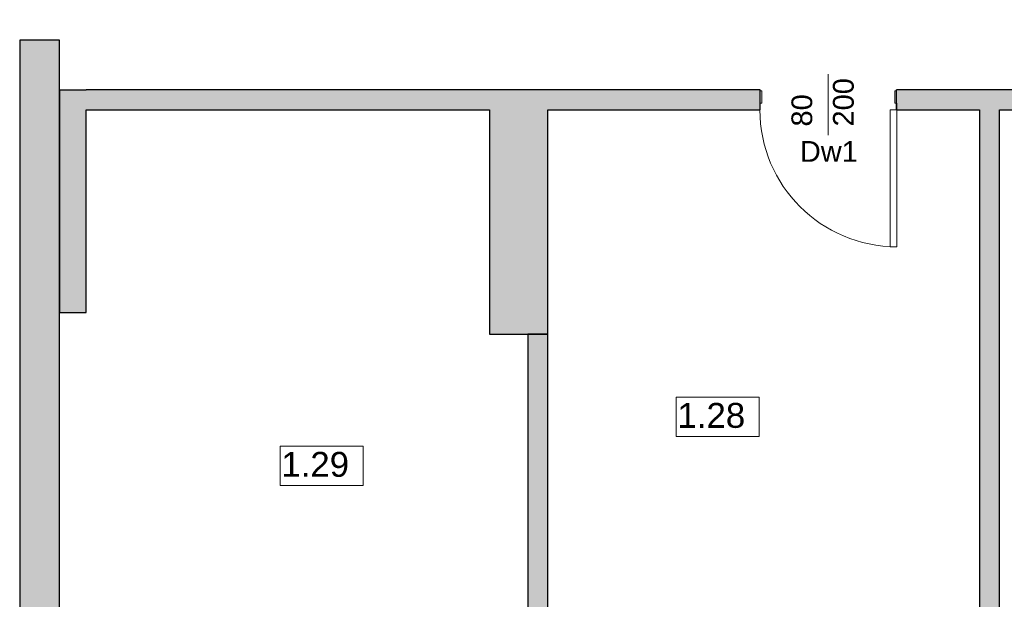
# Model space of a CAD drawing. Header units: centimetres. Extents: x -25572 to 23555, y -2435 to 15405.
# Tile 44 of 134: x 9330 to 9923, y 1802 to 2151. Entities that reach past the tile are written whole.
import ezdxf

# ---------------------------------------------------------------- set-up
doc = ezdxf.new("R2010")
doc.units = ezdxf.units.CM
doc.header["$MEASUREMENT"] = 0
for name, color, linetype, lineweight in [('Nowe_210-A Pomieszczenia_Nr_pióra__41', 7, 'Continuous', 15), ('Nowe_220-A Ściany_Nr_pióra__19', 255, 'Continuous', 0), ('Nowe_220-A Ściany_Nr_pióra__23', 7, 'Continuous', 15), ('Nowe_220-A Ściany_Nr_pióra__27', 7, 'Continuous', 25), ('Nowe_220-A Ściany_Nr_pióra__3', 7, 'Continuous', 13), ('Nowe_220-A Ściany_Nr_pióra__7', 7, 'Continuous', 13)]:
    doc.layers.add(name, color=color, linetype=linetype, lineweight=lineweight)
doc.layers.add('Nowe_220-A Ściany_Nr_pióra__45', color=7, linetype='Continuous', lineweight=15, true_color=0x40a5ff)
doc.styles.add('STYL_AUTOMATYCZNY_6', font='arial.ttf')

msp = doc.modelspace()

# ---------------------------------------------------------------- hatches: boundary and pattern name
at = {"layer": 'Nowe_220-A Ściany_Nr_pióra__19', "linetype": 'Continuous', "lineweight": 0}
for points in [[(9354.38, 1683.34), (9354.38, 2138.34), (9330.38, 2138.34), (9330.38, 1683.34)], [(9370.38, 2108.34), (9354.38, 2108.34), (9370.38, 2096.34)], [(9370.38, 2096.34), (9354.38, 2108.34), (9354.38, 2096.34)], [(9370.38, 2096.34), (9776.38, 2096.34), (9776.38, 2108.34), (9370.38, 2108.34)], [(9858.38, 2096.34), (9975.74, 2096.34), (9975.74, 2108.34), (9858.38, 2108.34)], [(9354.38, 2096.34), (9354.38, 1974.34), (9370.38, 1974.34), (9370.38, 2096.34)], [(9613.38, 2096.34), (9613.38, 1961.34), (9648.38, 1961.34), (9648.38, 2096.34)], [(9920.38, 1683.34), (9920.38, 2096.34), (9908.38, 2096.34), (9908.38, 1683.34)], [(9648.38, 1643.34), (9648.38, 1961.34), (9636.38, 1961.34), (9636.38, 1643.34)]]:
    msp.add_hatch(color=255, dxfattribs=at).paths.add_polyline_path(points)

# ---------------------------------------------------------------- linework, layer by layer
at = {"layer": 'Nowe_210-A Pomieszczenia_Nr_pióra__41', "color": 7, "linetype": 'Continuous', "lineweight": 15}
for p, q in [((9725.75, 1923.32), (9775.79, 1923.32)), ((9725.75, 1899.74), (9725.75, 1923.32)), ((9775.79, 1923.32), (9775.79, 1899.74)), ((9775.79, 1899.74), (9725.75, 1899.74)), ((9487.18, 1893.83), (9537.22, 1893.83)), ((9487.18, 1870.26), (9487.18, 1893.83)), ((9537.22, 1893.83), (9537.22, 1870.26)), ((9537.22, 1870.26), (9487.18, 1870.26))]:
    msp.add_line(p, q, dxfattribs=at)
at = {"layer": 'Nowe_220-A Ściany_Nr_pióra__23', "color": 7, "linetype": 'Continuous', "lineweight": 15}
for p, q in [((9776.38, 2096.34), (9776.38, 2107.84)), ((9776.38, 2107.84), (9777.38, 2107.84)), ((9777.38, 2107.84), (9777.38, 2100.34)), ((9857.38, 2100.34), (9857.38, 2107.84)), ((9857.38, 2107.84), (9858.38, 2107.84)), ((9858.38, 2107.84), (9858.38, 2096.34)), ((9777.38, 2100.34), (9776.18, 2100.34)), ((9776.18, 2100.34), (9776.18, 2096.34)), ((9858.58, 2100.34), (9857.38, 2100.34)), ((9858.58, 2096.34), (9858.58, 2100.34)), ((9776.18, 2096.34), (9776.38, 2096.34)), ((9858.38, 2096.34), (9858.58, 2096.34))]:
    msp.add_line(p, q, dxfattribs=at)
at = {"layer": 'Nowe_220-A Ściany_Nr_pióra__27', "color": 7, "linetype": 'Continuous', "lineweight": 25}
for p, q in [((9776.38, 2107.84), (9776.38, 2108.34)), ((9776.38, 2107.84), (9776.38, 2108.34)), ((9776.38, 2096.34), (9776.38, 2107.84)), ((9776.38, 2096.34), (9776.38, 2107.84)), ((9776.38, 2096.34), (9776.38, 2107.84)), ((9858.38, 2107.84), (9858.38, 2108.34)), ((9858.38, 2107.84), (9858.38, 2108.34)), ((9858.38, 2096.34), (9858.38, 2107.84)), ((9858.38, 2096.34), (9858.38, 2107.84)), ((9858.38, 2096.34), (9858.38, 2107.84))]:
    msp.add_line(p, q, dxfattribs=at)
for points in [[(9354.38, 2138.34), (9330.38, 2138.34)], [(9330.38, 2138.34), (9330.38, 1683.34)], [(9354.38, 1683.34), (9354.38, 2138.34)], [(9354.38, 2108.34), (9370.38, 2108.34)], [(9354.38, 2108.34), (9354.38, 1974.34)], [(9776.38, 2108.34), (9370.38, 2108.34)], [(9975.74, 2108.34), (9858.38, 2108.34)], [(9370.38, 1974.34), (9370.38, 2096.34)], [(9370.38, 2096.34), (9613.38, 2096.34)], [(9613.38, 2096.34), (9613.38, 1961.34)], [(9648.38, 2096.34), (9776.38, 2096.34)], [(9648.38, 1961.34), (9648.38, 2096.34)], [(9858.38, 2096.34), (9908.38, 2096.34)], [(9908.38, 2096.34), (9908.38, 1683.34)], [(9920.38, 2096.34), (9975.74, 2096.34)], [(9920.38, 1683.34), (9920.38, 2096.34)], [(9354.38, 1974.34), (9370.38, 1974.34)], [(9613.38, 1961.34), (9648.38, 1961.34)], [(9648.38, 1961.34), (9636.38, 1961.34)], [(9636.38, 1961.34), (9636.38, 1683.34)], [(9648.38, 1683.34), (9648.38, 1961.34)]]:
    msp.add_lwpolyline(points, dxfattribs=at)
at = {"layer": 'Nowe_220-A Ściany_Nr_pióra__3', "color": 7, "linetype": 'Continuous', "lineweight": 13}
for p, q in [((9858.58, 2096.34), (9854.58, 2096.34)), ((9854.58, 2096.34), (9854.58, 2013.94)), ((9858.58, 2013.94), (9858.58, 2096.34)), ((9854.58, 2013.94), (9858.58, 2013.94))]:
    msp.add_line(p, q, dxfattribs=at)
msp.add_arc((9858.58, 2096.34), 82.4, 180, 270, dxfattribs=at)
at = {"layer": 'Nowe_220-A Ściany_Nr_pióra__45', "color": 161, "linetype": 'Continuous', "lineweight": 15, "true_color": 0x40a5ff}
msp.add_line((9817.38, 2081.16), (9817.38, 2117.8), dxfattribs=at)

# ---------------------------------------------------------------- texts
at = {"layer": 'Nowe_210-A Pomieszczenia_Nr_pióra__41', "color": 7, "linetype": 'Continuous', "lineweight": 15, "char_height": 15, "attachment_point": 2, "style": 'STYL_AUTOMATYCZNY_6'}
for s, insert in [('\\A1;{\\pqc;\\pt0,25;\\fArial|b0|i0|c238|p0;\\W1.000000;1.28\\fArial|b0|i0|c238|p0;\\W1.000000;\\A1{\\H.66x;\\S^  ;}\\fArial|b0|i0|c238|p0;\\W1.000000;\\fArial|b0|i0|c238|p0;\\W1.000000;\\A1{\\H.66x;\\S^  ;}}', (9750.77, 1919.89)), ('\\A1;{\\pqc;\\pt0,25;\\fArial|b0|i0|c238|p0;\\W1.000000;1.29\\fArial|b0|i0|c238|p0;\\W1.000000;\\A1{\\H.66x;\\S^  ;}\\fArial|b0|i0|c238|p0;\\W1.000000;\\fArial|b0|i0|c238|p0;\\W1.000000;\\A1{\\H.66x;\\S^  ;}}', (9512.2, 1890.4))]:
    msp.add_mtext(s, dxfattribs=dict(at, insert=insert))
at = {"layer": 'Nowe_220-A Ściany_Nr_pióra__7', "color": 7, "linetype": 'Continuous', "lineweight": 13, "char_height": 12.5, "attachment_point": 7, "rotation": 90, "style": 'STYL_AUTOMATYCZNY_6'}
for s, insert in [('\\A1;{\\pql;\\pt0;\\fArial|b0|i0|c238|p0;\\W1.000000;200\\fArial|b0|i0|c238|p0;\\W1.000000;\\A1{\\H.66x;\\S^  ;}\\fArial|b0|i0|c238|p0;\\W1.000000;\\fArial|b0|i0|c238|p0;\\W1.000000;}', (9836.33, 2086.34)), ('\\A1;{\\pql;\\pt0;\\fArial|b0|i0|c238|p0;\\W1.000000;80\\fArial|b0|i0|c238|p0;\\W1.000000;\\A1{\\H.66x;\\S^  ;}\\fArial|b0|i0|c238|p0;\\W1.000000;\\fArial|b0|i0|c238|p0;\\W1.000000;}', (9811.33, 2086.34))]:
    msp.add_mtext(s, dxfattribs=dict(at, insert=insert))
at = {"layer": 'Nowe_220-A Ściany_Nr_pióra__7', "color": 7, "linetype": 'Continuous', "lineweight": 13, "insert": (9800.23, 2065.09), "char_height": 12.5, "attachment_point": 7, "style": 'STYL_AUTOMATYCZNY_6'}
msp.add_mtext('\\A1;{\\pql;\\pt0;\\fArial|b0|i0|c238|p0;\\W1.000000;Dw1\\fArial|b0|i0|c238|p0;\\W1.000000;\\fArial|b0|i0|c238|p0;\\W1.000000;\\fArial|b0|i0|c238|p0;\\W1.000000;}', dxfattribs=at)

doc.saveas('drawing.dxf')
